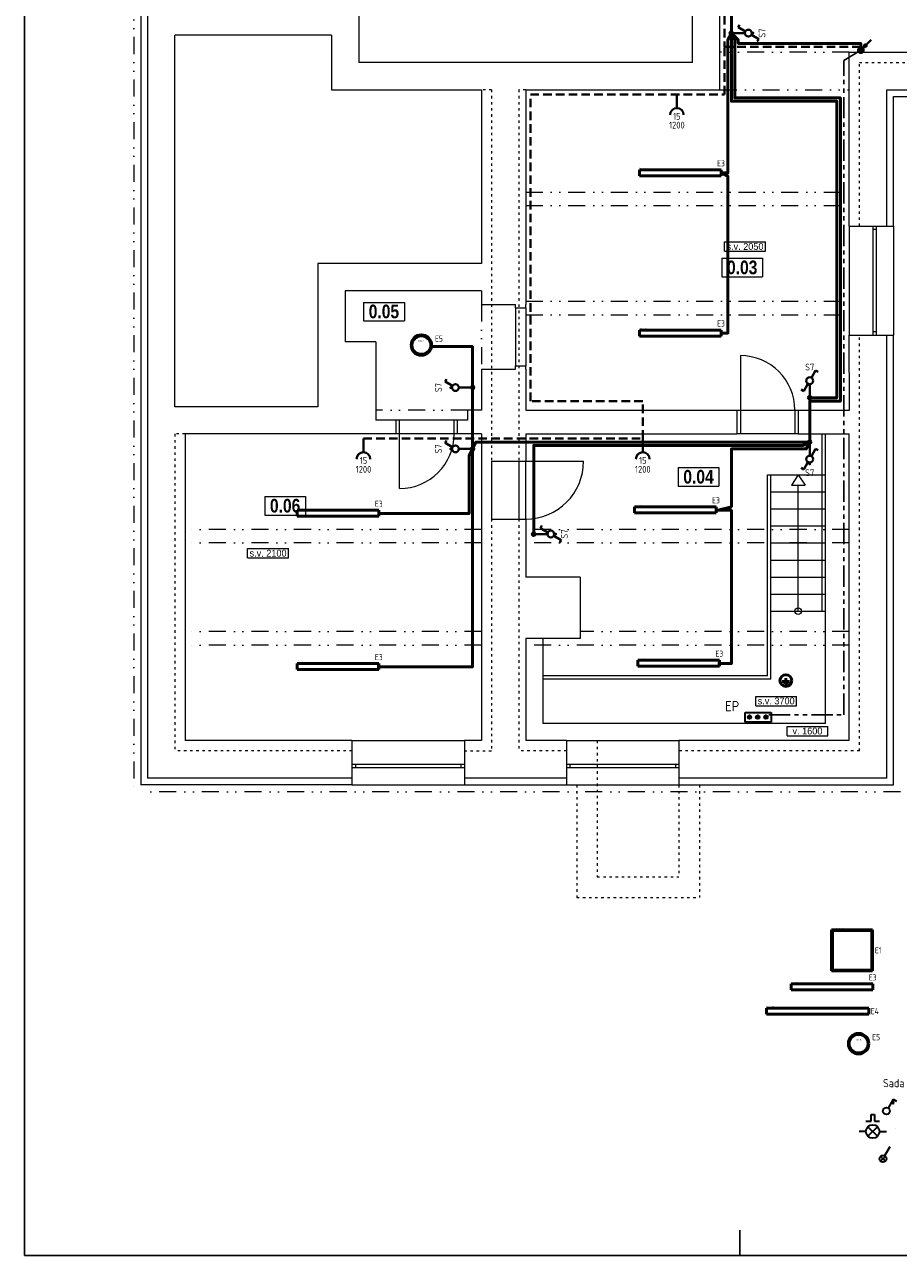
# Model space of a CAD drawing. Header units: millimetres. Extents: x 15895 to 58613, y -11754 to 79916.
# Tile 18 of 21: x 15926 to 28752, y 50216 to 68275. Entities that reach past the tile are written whole.
import ezdxf
from ezdxf.enums import TextEntityAlignment as Align

# ---------------------------------------------------------------- set-up
doc = ezdxf.new("R2010")
doc.units = ezdxf.units.MM
for name, pattern in [('ACAD_ISO03W100', [30, 12, -18]), ('DASHED2', [0.375, 0.25, -0.125]), ('DGN STYLE 4', [1.514702, 0.756878, -0.378439, 0.000946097, -0.378439]), ('DIVIDE', [1.25, 0.5, -0.25, 0, -0.25, 0, -0.25]), ('SDRUŽENÁ2', [1.25, 0.625, -0.125, 0.125, -0.125, 0.125, -0.125])]:
    doc.linetypes.add(name, pattern=pattern)
doc.layers.get('0').update_dxf_attribs({"linetype": 'CONTINUOUS'})
doc.layers.get('DEFPOINTS').update_dxf_attribs({"linetype": 'CONTINUOUS'})
for name, color, linetype, lineweight in [('1- UZEMNENIE', 3, 'CONTINUOUS', 35), ('1-BLESKOZVOD', 1, 'CONTINUOUS', 50), ('1-ENN-SVETLÁ', 4, 'CONTINUOUS', 40), ('1-ENN-ZÁSUVKY', 1, 'CONTINUOUS', 40), ('1-ENNsvietidlá', 7, 'CONTINUOUS', 50), ('2DE_OBJ', 7, 'CONTINUOUS', 35), ('2DE_OBL', 91, 'CONTINUOUS', 35), ('2DE_TXTMARK', 41, 'CONTINUOUS', 18), ('CP_DETAL', 33, 'CONTINUOUS', 18), ('EL1', 7, 'CONTINUOUS', 30), ('EL2', 7, 'CONTINUOUS', 40), ('EL_POPIS', 7, 'CONTINUOUS', 25), ('ELEKTRO NN', 1, 'CONTINUOUS', 40), ('HLAVNÉ POSPÁJANIE - TRASY', 30, 'DGN STYLE 4', 30), ('tenka', 7, 'CONTINUOUS', 0), ('ZÁSUVKY', 4, 'CONTINUOUS', 35)]:
    doc.layers.add(name, color=color, linetype=linetype, lineweight=lineweight)
doc.layers.add('2DE_TXTLUM', color=7, linetype='CONTINUOUS')
doc.layers.add('PDF22_EL2', color=5, linetype='CONTINUOUS')
doc.styles.add('1-50_ce_2mm_100', font='GOTHIC.TTF', dxfattribs={"height": 100})
doc.styles.add('CP_ATTR', font='isocp.shx')
doc.styles.add('CP_ISOTXT', font='cp_isocp.shx')
doc.styles.add('ISOCP', font='isocp.shx')
doc.styles.get("Standard").update_dxf_attribs({"font": 'isocp.shx'})

# ---------------------------------------------------------------- blocks, each defined once
blk = doc.blocks.new('*T446')
at = {"layer": 'DEFPOINTS', "color": 8, "lineweight": 0}
for p, q in [((0, 0), (0, 137)), ((0, 137), (600, 137)), ((0, 0), (600, 0)), ((600, 0), (600, 137))]:
    blk.add_line(p, q, dxfattribs=at)
at = {"layer": 'tenka', "color": 0, "insert": (300, 69), "char_height": 100, "width": 596, "attachment_point": 5, "style": '1-50_ce_2mm_100'}
blk.add_mtext('s.v. 2050', dxfattribs=at)
blk = doc.blocks.new('*T447')
at = {"layer": 'DEFPOINTS', "color": 8, "lineweight": 0}
for p, q in [((0, 0), (0, 137)), ((0, 137), (600, 137)), ((0, 0), (600, 0)), ((600, 0), (600, 137))]:
    blk.add_line(p, q, dxfattribs=at)
at = {"layer": 'tenka', "color": 0, "insert": (300, 69), "char_height": 100, "width": 596, "attachment_point": 5, "style": '1-50_ce_2mm_100'}
blk.add_mtext('s.v. 3700', dxfattribs=at)
blk = doc.blocks.new('*T448')
at = {"layer": 'DEFPOINTS', "color": 8, "lineweight": 0}
for p, q in [((0, 0), (0, 137)), ((0, 137), (600, 137)), ((0, 0), (600, 0)), ((600, 0), (600, 137))]:
    blk.add_line(p, q, dxfattribs=at)
at = {"layer": 'tenka', "color": 0, "insert": (300, 69), "char_height": 100, "width": 596, "attachment_point": 5, "style": '1-50_ce_2mm_100'}
blk.add_mtext('s.v. 2100', dxfattribs=at)
blk = doc.blocks.new('*T449')
at = {"layer": 'DEFPOINTS', "color": 8, "lineweight": 0}
for p, q in [((0, 0), (0, 137)), ((0, 137), (600, 137)), ((0, 0), (600, 0)), ((600, 0), (600, 137))]:
    blk.add_line(p, q, dxfattribs=at)
at = {"layer": 'tenka', "color": 0, "insert": (300, 69), "char_height": 100, "width": 596, "attachment_point": 5, "style": '1-50_ce_2mm_100'}
blk.add_mtext('v. 1600', dxfattribs=at)
blk = doc.blocks.new('*T452')
at = {"layer": 'DEFPOINTS', "color": 8, "lineweight": 0}
for p, q in [((0, 0), (600, 0)), ((0, 0), (0, -271)), ((600, 0), (600, -271)), ((0, -271), (600, -271))]:
    blk.add_line(p, q, dxfattribs=at)
at = {"layer": 'tenka', "color": 0, "insert": (300, -135), "char_height": 200, "width": 596, "attachment_point": 5, "style": '1-50_ce_2mm_100'}
blk.add_mtext('{\\fTechnicLite|b1|i0|c2|p2;\\C256;0.03}', dxfattribs=at)
blk = doc.blocks.new('*T453')
at = {"layer": 'DEFPOINTS', "color": 8, "lineweight": 0}
for p, q in [((0, 0), (600, 0)), ((0, 0), (0, -271)), ((600, 0), (600, -271)), ((0, -271), (600, -271))]:
    blk.add_line(p, q, dxfattribs=at)
at = {"layer": 'tenka', "color": 0, "insert": (300, -135), "char_height": 200, "width": 596, "attachment_point": 5, "style": '1-50_ce_2mm_100'}
blk.add_mtext('{\\fTechnicLite|b1|i0|c2|p2;\\C256;0.04}', dxfattribs=at)
blk = doc.blocks.new('*T454')
at = {"layer": 'DEFPOINTS', "color": 8, "lineweight": 0}
for p, q in [((0, 0), (600, 0)), ((0, 0), (0, -271)), ((600, 0), (600, -271)), ((0, -271), (600, -271))]:
    blk.add_line(p, q, dxfattribs=at)
at = {"layer": 'tenka', "color": 0, "insert": (300, -135), "char_height": 200, "width": 596, "attachment_point": 5, "style": '1-50_ce_2mm_100'}
blk.add_mtext('{\\fTechnicLite|b1|i0|c2|p2;\\C256;0.05}', dxfattribs=at)
blk = doc.blocks.new('*T455')
at = {"layer": 'DEFPOINTS', "color": 8, "lineweight": 0}
for p, q in [((0, 0), (600, 0)), ((0, 0), (0, -271)), ((600, 0), (600, -271)), ((0, -271), (600, -271))]:
    blk.add_line(p, q, dxfattribs=at)
at = {"layer": 'tenka', "color": 0, "insert": (300, -135), "char_height": 200, "width": 596, "attachment_point": 5, "style": '1-50_ce_2mm_100'}
blk.add_mtext('{\\fTechnicLite|b1|i0|c2|p2;\\C256;0.06}', dxfattribs=at)
blk = doc.blocks.new('spínač 1')
at = {"linetype": 'Continuous'}
blk.add_point((0, 2.4), dxfattribs=at)
at = {"layer": 'EL2', "linetype": 'Continuous'}
for p, q in [((0.5, 1.87), (1.75, 4.03)), ((1.75, 4.03), (2.47, 3.61))]:
    blk.add_line(p, q, dxfattribs=at)
blk.add_circle((0, 1), 1, dxfattribs=at)
at = {"layer": 'EL1', "linetype": 'Continuous', "flags": 8}
blk.add_attdef('POPIS', text='', height=2, dxfattribs=at).set_placement((0, 7), align=Align.MIDDLE)
at = {"layer": 'EL1', "linetype": 'Continuous', "flags": 1}
blk.add_attdef('ZARIZENI', (0, 1.2), '', height=2, dxfattribs=at)
at = {"layer": 'EL1', "flags": 8}
blk.add_attdef('DRUH', (2, 0.5), '', height=1.7, dxfattribs=at)
blk = doc.blocks.new('ELJV8')
at = {"layer": 'EL2'}
for p, q in [((-1, 0), (1, 0)), ((-0.912758, 0.4085), (0.912758, 0.4085)), ((-0.588496, 0.8085), (0.588496, 0.8085)), ((-0.920178, -0.3915), (0.920178, -0.3915)), ((-0.613458, -0.7915), (0.611169, -0.7915))]:
    blk.add_line(p, q, dxfattribs=at)
at = {"layer": 'EL2', "linetype": 'Continuous'}
blk.add_circle((0, 0), 1, dxfattribs=at)
at = {"layer": 'EL1', "linetype": 'Continuous', "flags": 1}
blk.add_attdef('KRABICE', (-0.013458, 0.0085), '', height=2, dxfattribs=at)
at = {"layer": 'EL1', "flags": 8}
blk.add_attdef('DRUH', (1.686542, -0.7915), '', height=1.7, dxfattribs=at)
blk = doc.blocks.new('spínač 6')
at = {"linetype": 'Continuous'}
blk.add_point((0, 2.4), dxfattribs=at)
blk.add_point((0, 2.4), dxfattribs=at)
blk.add_point((0, 2.4), dxfattribs=at)
at = {"layer": 'EL2', "linetype": 'Continuous'}
for p, q in [((0.5, 1.87), (1.75, 4.03)), ((1.75, 4.03), (2.47, 3.61)), ((-0.5, 0.13), (-1.75, -2.03)), ((-1.75, -2.03), (-2.47, -1.61))]:
    blk.add_line(p, q, dxfattribs=at)
blk.add_circle((0, 1), 1, dxfattribs=at)
at = {"layer": 'EL1', "linetype": 'Continuous', "flags": 8}
blk.add_attdef('POPIS', text='', height=2, dxfattribs=at).set_placement((0, 7), align=Align.MIDDLE)
at = {"layer": 'EL1', "linetype": 'Continuous', "flags": 1}
blk.add_attdef('ZARIZENI', (0, 1.2), '', height=2, dxfattribs=at)
at = {"layer": 'EL1', "flags": 8}
blk.add_attdef('DRUH', (2, 0.5), '', height=1.7, dxfattribs=at)
blk = doc.blocks.new('Venus40')
for p, q in [((-600, 44), (-600, -44)), ((-600, 44), (600, 44)), ((600, 44), (600, -44)), ((-600, -44), (600, -44))]:
    blk.add_line(p, q)
at = {"layer": 'CP_DETAL'}
for p, q in [((-590, 34), (590, 34)), ((-590, 34), (-590, -34)), ((590, 34), (590, -34)), ((-590, -34), (590, -34))]:
    blk.add_line(p, q, dxfattribs=at)
at = {"linetype": 'ByBlock', "style": 'CP_ATTR', "flags": 9}
for tag in ['TEXT_10', 'TEXT_09', 'TEXT_08', 'TEXT_07', 'TEXT_06', 'TEXT_05', 'TEXT_04', 'TEXT_03', 'TEXT_02', 'TEXT_01', 'SHAPE', 'LAMPTYPE', 'COLOR_LIGHT', 'IP', 'COLOR_TEMP', 'LIGHT_EFFICACY', 'FLUX', 'OTHER', 'WEIGHT', 'VOLTAGE', 'POWER', 'CHARACTER', 'ORDER-NO', 'PRODUCT-TYPE', 'ARTICLE', 'PRODUCER', 'NRLAMPS', 'GROUP', 'NAME']:
    blk.add_attdef(tag, text='', height=0.000000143, dxfattribs=at).set_placement((0, 0), align=Align.MIDDLE_LEFT)
at = {"layer": '2DE_TXTLUM', "style": 'CP_ATTR', "width": 0.8, "flags": 8}
blk.add_attdef('NUMBER', text='', height=90, dxfattribs=at).set_placement((636, 0), align=Align.MIDDLE_LEFT)
at = {"layer": '2DE_TXTMARK', "linetype": 'ByBlock', "style": 'CP_ATTR', "width": 0.8, "flags": 8}
blk.add_attdef('MARK1', text='', height=20, dxfattribs=at).set_placement((-600, 64), align=Align.MIDDLE_LEFT)
blk = doc.blocks.new('Pluto 20')
blk.add_circle((0, 0), 150)
at = {"layer": 'CP_DETAL'}
blk.add_circle((0, 0), 125, dxfattribs=at)
at = {"linetype": 'ByBlock', "style": 'CP_ATTR', "flags": 9}
for tag in ['TEXT_10', 'TEXT_09', 'TEXT_08', 'TEXT_07', 'TEXT_06', 'TEXT_05', 'TEXT_04', 'TEXT_03', 'TEXT_02', 'TEXT_01', 'SHAPE', 'LAMPTYPE', 'COLOR_LIGHT', 'IP', 'COLOR_TEMP', 'LIGHT_EFFICACY', 'FLUX', 'OTHER', 'WEIGHT', 'VOLTAGE', 'POWER', 'CHARACTER', 'ORDER-NO', 'PRODUCT-TYPE', 'ARTICLE', 'PRODUCER', 'NRLAMPS', 'GROUP', 'NAME']:
    blk.add_attdef(tag, text='', height=0.000000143, dxfattribs=at).set_placement((-4, -4), align=Align.MIDDLE_LEFT)
at = {"layer": '2DE_TXTLUM', "style": 'CP_ATTR', "width": 0.8, "flags": 8}
blk.add_attdef('NUMBER', text='', height=90, dxfattribs=at).set_placement((200, 95), align=Align.MIDDLE_LEFT)
at = {"layer": '2DE_TXTMARK', "linetype": 'ByBlock', "style": 'CP_ATTR', "width": 0.8, "flags": 8}
blk.add_attdef('MARK1', text='', height=20, dxfattribs=at).set_placement((-50, 60), align=Align.MIDDLE_LEFT)
blk = doc.blocks.new('cpel_2590b_fhmd44h')
blk.add_arc((0, -2.5), 2.5, 0, 180)
at = {"linetype": 'ByBlock', "style": 'CP_ATTR', "flags": 9}
for tag in ['NAME', 'GROUP', 'NUMBER', 'PRODUCER', 'ARTICLE', 'PRODUCT-TYPE', 'ORDER-NO', 'CHARACTER', 'POWER', 'VOLTAGE', 'WEIGHT', 'OTHER']:
    blk.add_attdef(tag, text='', height=0.000625, dxfattribs=at).set_placement((-2.5, -2.5), align=Align.MIDDLE_LEFT)
blk = doc.blocks.new('CPEL_socket_02x_fhmd44h')
blk.add_line((0, 0), (0, -0.4))
at = {"xscale": 0.08, "yscale": 0.08, "zscale": 0.08}
blk.add_blockref('cpel_2590b_fhmd44h', (0, -0.4), dxfattribs=at)
at = {"linetype": 'ByBlock', "style": 'CP_ATTR', "flags": 9}
for tag, p in [('ORDER-NO', (-0.176, -0.301)), ('CHARACTER', (-0.176, -0.3)), ('NAME', (-0.176, -0.3)), ('GROUP', (-0.175, -0.301)), ('NUMBER', (-0.176, -0.301)), ('PRODUCER', (-0.175, -0.3)), ('ARTICLE', (-0.175, -0.3)), ('PRODUCT-TYPE', (-0.176, -0.301)), ('POWER', (-0.175, -0.301)), ('VOLTAGE', (-0.175, -0.301)), ('WEIGHT', (-0.175, -0.3)), ('OTHER', (-0.175, -0.3)), ('FUNCTION', (-0.175, -0.301)), ('LINK', (-0.176, -0.301))]:
    blk.add_attdef(tag, text='', height=0.000625, dxfattribs=at).set_placement(p, align=Align.MIDDLE_LEFT)
at = {"style": 'CP_ATTR', "flags": 12}
for tag, p in [('m', (0.34, -0.3)), ('n', (0, -0.64))]:
    blk.add_attdef(tag, text='', height=0.2, dxfattribs=at).set_placement(p, align=Align.MIDDLE_CENTER)
blk = doc.blocks.new('CPHS_B923')
blk.add_hatch(color=256).paths.add_polyline_path([(-7.2, 3.6), (-7.9, 1.6), (-8, -0.5), (-7.6, -2.5), (-6.7, -4.4), (-5.3, -6), (-3.6, -7.2), (-1.6, -7.9), (0.5, -8), (2.5, -7.6), (4.4, -6.7), (6, -5.3), (7.2, -3.6), (7.9, -1.6), (8, 0.5), (7.6, 2.5), (6.7, 4.4), (5.3, 6), (3.6, 7.2), (1.6, 7.9), (-0.5, 8), (-2.5, 7.6), (-4.4, 6.7), (-6, 5.3)])
h = blk.add_hatch(color=256)
h.paths.add_polyline_path([(5.6, 5.7), (18.3, 12.8), (15.5, 15.6)])
h.paths.add_polyline_path([(15.5, 15.6), (12.7, 18.4), (5.6, 5.7)])
for p, q in [((-7.9, 1.6), (-8, -0.5)), ((-7.2, 3.6), (-7.9, 1.6)), ((-6, 5.3), (-7.2, 3.6)), ((-4.4, 6.7), (-6, 5.3)), ((-2.5, 7.6), (-4.4, 6.7)), ((-0.5, 8), (-2.5, 7.6)), ((1.6, 7.9), (-0.5, 8)), ((3.6, 7.2), (1.6, 7.9)), ((5.3, 6), (3.6, 7.2)), ((6.7, 4.4), (5.3, 6)), ((30.3, 30.3), (5.6, 5.7)), ((5.6, 5.7), (12.7, 18.4)), ((18.3, 12.8), (5.6, 5.7)), ((7.6, 2.5), (6.7, 4.4)), ((8, 0.5), (7.6, 2.5)), ((7.9, -1.6), (8, 0.5)), ((12.7, 18.4), (18.3, 12.8)), ((-8, -0.5), (-7.6, -2.5)), ((-7.6, -2.5), (-6.7, -4.4)), ((-6.7, -4.4), (-5.3, -6)), ((-5.3, -6), (-3.6, -7.2)), ((-3.6, -7.2), (-1.6, -7.9)), ((-1.6, -7.9), (0.5, -8)), ((0.5, -8), (2.5, -7.6)), ((2.5, -7.6), (4.4, -6.7)), ((4.4, -6.7), (6, -5.3)), ((6, -5.3), (7.2, -3.6)), ((7.2, -3.6), (7.9, -1.6))]:
    blk.add_line(p, q)
blk = doc.blocks.new('CPEL_923_endsym_fy20jcg')
at = {"linetype": 'Continuous', "xscale": 5, "yscale": 5}
blk.add_blockref('CPHS_B923', (0, 0), dxfattribs=at)
at = {"linetype": 'ByBlock', "style": 'CP_ISOTXT', "flags": 8}
blk.add_attdef('LABEL', text='', height=70, dxfattribs=at).set_placement((-20, 40), align=Align.RIGHT)
at = {"linetype": 'ByBlock', "style": 'CP_ATTR', "flags": 1}
for tag in ['GROUP', 'NUMBER', 'PRODUCER', 'ARTICLE', 'PRODUCT-TYPE', 'ORDER-NO', 'CHARACTER', 'DN', 'NAME', 'TEMPERATURE', 'FLOW', 'POWER', 'VOLTAGE', 'WEIGHT', 'PN', 'H', 'VAL']:
    blk.add_attdef(tag, (0, 0), '', height=0.00005, dxfattribs=at)
blk = doc.blocks.new('LED panel 600x600')
for p, q in [((0, 600), (0, 0)), ((600, 600), (0, 600)), ((600, 0), (600, 600)), ((0, 0), (600, 0))]:
    blk.add_line(p, q)
at = {"layer": 'CP_DETAL'}
for p, q in [((25, 575), (0, 600)), ((25, 575), (25, 25)), ((575, 575), (25, 575)), ((575, 575), (600, 600)), ((575, 575), (575, 25)), ((25, 25), (0, 0)), ((25, 25), (575, 25)), ((575, 25), (600, 0))]:
    blk.add_line(p, q, dxfattribs=at)
at = {"linetype": 'ByBlock', "style": 'CP_ATTR', "flags": 9}
for tag in ['TEXT_10', 'TEXT_09', 'TEXT_08', 'TEXT_07', 'TEXT_06', 'TEXT_05', 'TEXT_04', 'TEXT_03', 'TEXT_02', 'TEXT_01', 'SHAPE', 'LAMPTYPE', 'COLOR_LIGHT', 'IP', 'COLOR_TEMP', 'LIGHT_EFFICACY', 'FLUX', 'OTHER', 'WEIGHT', 'VOLTAGE', 'POWER', 'CHARACTER', 'ORDER-NO', 'PRODUCT-TYPE', 'ARTICLE', 'PRODUCER', 'NRLAMPS', 'GROUP', 'NAME']:
    blk.add_attdef(tag, text='', height=0.000000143, dxfattribs=at).set_placement((300, 300), align=Align.MIDDLE_LEFT)
at = {"layer": '2DE_TXTLUM', "style": 'CP_ATTR', "width": 0.8, "flags": 8}
blk.add_attdef('NUMBER', text='', height=90, dxfattribs=at).set_placement((636, 300), align=Align.MIDDLE_LEFT)
at = {"layer": '2DE_TXTMARK', "linetype": 'ByBlock', "style": 'CP_ATTR', "width": 0.8, "flags": 8}
blk.add_attdef('MARK1', text='', height=20, dxfattribs=at).set_placement((0, 620), align=Align.MIDDLE_LEFT)
blk = doc.blocks.new('Venus 60')
for p, q in [((0, 44), (0, -44)), ((0, 44), (1500, 44)), ((1500, 44), (1500, -44)), ((0, -44), (1500, -44))]:
    blk.add_line(p, q)
at = {"layer": 'CP_DETAL'}
for p, q in [((10, 34), (1490, 34)), ((10, 34), (10, -34)), ((1490, 34), (1490, -34)), ((10, -34), (1490, -34))]:
    blk.add_line(p, q, dxfattribs=at)
at = {"linetype": 'ByBlock', "style": 'CP_ATTR', "flags": 9}
for tag in ['TEXT_10', 'TEXT_09', 'TEXT_08', 'TEXT_07', 'TEXT_06', 'TEXT_05', 'TEXT_04', 'TEXT_03', 'TEXT_02', 'TEXT_01', 'SHAPE', 'LAMPTYPE', 'COLOR_LIGHT', 'IP', 'COLOR_TEMP', 'LIGHT_EFFICACY', 'FLUX', 'OTHER', 'WEIGHT', 'VOLTAGE', 'POWER', 'CHARACTER', 'ORDER-NO', 'PRODUCT-TYPE', 'ARTICLE', 'PRODUCER', 'NRLAMPS', 'GROUP', 'NAME']:
    blk.add_attdef(tag, text='', height=0.000000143, dxfattribs=at).set_placement((600, 0), align=Align.MIDDLE_LEFT)
at = {"layer": '2DE_TXTLUM', "style": 'CP_ATTR', "width": 0.8, "flags": 8}
blk.add_attdef('NUMBER', text='', height=90, dxfattribs=at).set_placement((1528, 0), align=Align.MIDDLE_LEFT)
at = {"layer": '2DE_TXTMARK', "linetype": 'ByBlock', "style": 'CP_ATTR', "width": 0.8, "flags": 8}
blk.add_attdef('MARK1', text='', height=20, dxfattribs=at).set_placement((0, 64), align=Align.MIDDLE_LEFT)
blk = doc.blocks.new('cpel_2594a_f2xuy2c')
blk.add_circle((0, 0), 2.5)
at = {"linetype": 'ByBlock', "style": 'CP_ATTR', "flags": 9}
for tag, p in [('NAME', (-1.15, -0.23)), ('NUMBER', (-1.15, -0.23)), ('PRODUCER', (-1.15, -0.23)), ('PRODUCT-TYPE', (-1.15, -0.23)), ('ORDER-NO', (-1.15, -0.23)), ('CHARACTER', (-1.15, -0.23)), ('OTHER', (-1.15, -0.23)), ('GROUP', (-1.14, -0.23)), ('ARTICLE', (-1.14, -0.23)), ('POWER', (-1.14, -0.23)), ('VOLTAGE', (-1.14, -0.23)), ('WEIGHT', (-1.14, -0.23))]:
    blk.add_attdef(tag, text='', height=0.000625, dxfattribs=at).set_placement(p, align=Align.MIDDLE_LEFT)
blk = doc.blocks.new('cpel_2602a_tyyc38')
h = blk.add_hatch(color=256)
h.paths.add_polyline_path([(3.76, 4.3), (3.3, 4.3), (3.76, 2.83)])
h.paths.add_polyline_path([(4.22, 4.3), (3.76, 4.3), (3.76, 2.83)])
for p, q in [((3.76, 6.58), (0, 0)), ((3.76, 2.83), (3.3, 4.3)), ((3.3, 4.3), (4.22, 4.3)), ((3.76, 6.58), (6.18, 5.19)), ((3.76, 6.58), (3.76, 2.83)), ((3.76, 2.83), (4.22, 4.3))]:
    blk.add_line(p, q)
at = {"linetype": 'ByBlock', "style": 'CP_ATTR', "flags": 9}
for tag, p in [('NAME', (0.32, 1.48)), ('ARTICLE', (0.32, 1.48)), ('OTHER', (0.32, 1.48)), ('GROUP', (0.32, 1.47)), ('NUMBER', (0.32, 1.47)), ('PRODUCER', (0.32, 1.47)), ('PRODUCT-TYPE', (0.32, 1.47)), ('ORDER-NO', (0.32, 1.47)), ('CHARACTER', (0.32, 1.47)), ('POWER', (0.32, 1.47)), ('VOLTAGE', (0.32, 1.47)), ('WEIGHT', (0.32, 1.47))]:
    blk.add_attdef(tag, text='', height=0.000625, dxfattribs=at).set_placement(p, align=Align.MIDDLE_LEFT)
blk = doc.blocks.new('cpel_type_03B')
at = {"layer": 'DEFPOINTS'}
blk.add_line((0, 0), (0, 0), dxfattribs=at)
blk = doc.blocks.new('cpel_bswitch_02B')
at = {"layer": 'DEFPOINTS'}
blk.add_line((0, 0), (0, 0), dxfattribs=at)
blk = doc.blocks.new('cpel_bswitch_02C')
blk.add_line((0, 0), (0, 0))
blk = doc.blocks.new('cpel_switch_02_fx71mt0')
at = {"xscale": 0.08, "yscale": 0.08, "zscale": 0.08}
for name, p in [('cpel_2594a_f2xuy2c', (0, 0)), ('cpel_type_03B', (0, 0.2)), ('cpel_2602a_tyyc38', (0.099, 0.174)), ('cpel_bswitch_02B', (0.099, 0.174)), ('cpel_bswitch_02C', (0.099, 0.174))]:
    blk.add_blockref(name, p, dxfattribs=at)
at = {"linetype": 'ByBlock', "style": 'CP_ATTR', "flags": 9}
for tag, p in [('NAME', (-1.148, -0.224)), ('CHARACTER', (-1.148, -0.226)), ('NUMBER', (-1.147, -0.227)), ('PRODUCT-TYPE', (-1.148, -0.228)), ('ORDER-NO', (-1.148, -0.229)), ('LINK', (-1.147, -0.23)), ('OTHER', (-1.145, -0.224)), ('PRODUCER', (-1.144, -0.225)), ('ARTICLE', (-1.143, -0.224)), ('VOLTAGE', (-1.143, -0.228)), ('WEIGHT', (-1.142, -0.226)), ('GROUP', (-1.142, -0.227)), ('POWER', (-1.142, -0.229)), ('FUNCTION', (-1.142, -0.23))]:
    blk.add_attdef(tag, text='', height=0.000625, dxfattribs=at).set_placement(p, align=Align.MIDDLE_LEFT)
blk = doc.blocks.new('cpel_3374a_z2uv73w')
for p, q in [((-1.77, 1.77), (1.77, -1.77)), ((-1.77, -1.77), (1.77, 1.77))]:
    blk.add_line(p, q)
blk.add_circle((0, 0), 2.5)
at = {"linetype": 'ByBlock', "style": 'CP_ATTR', "flags": 9}
for tag, p in [('NAME', (-1.15, -0.23)), ('NUMBER', (-1.15, -0.23)), ('PRODUCER', (-1.15, -0.23)), ('PRODUCT-TYPE', (-1.15, -0.23)), ('ORDER-NO', (-1.15, -0.23)), ('CHARACTER', (-1.15, -0.23)), ('OTHER', (-1.15, -0.23)), ('GROUP', (-1.14, -0.23)), ('ARTICLE', (-1.14, -0.23)), ('POWER', (-1.14, -0.23)), ('VOLTAGE', (-1.14, -0.23)), ('WEIGHT', (-1.14, -0.23))]:
    blk.add_attdef(tag, text='', height=0.000625, dxfattribs=at).set_placement(p, align=Align.MIDDLE_LEFT)
blk = doc.blocks.new('cpel_2594a1_zpf7uh0')
blk.add_line((3.76, 6.58), (0, 0))
at = {"linetype": 'ByBlock', "style": 'CP_ATTR', "flags": 9}
for tag, p in [('NAME', (0.45, 1.45)), ('ARTICLE', (0.45, 1.45)), ('OTHER', (0.45, 1.45)), ('GROUP', (0.45, 1.44)), ('NUMBER', (0.45, 1.44)), ('PRODUCER', (0.45, 1.44)), ('PRODUCT-TYPE', (0.45, 1.44)), ('ORDER-NO', (0.45, 1.44)), ('CHARACTER', (0.45, 1.44)), ('POWER', (0.45, 1.44)), ('VOLTAGE', (0.45, 1.44)), ('WEIGHT', (0.45, 1.44))]:
    blk.add_attdef(tag, text='', height=0.000625, dxfattribs=at).set_placement(p, align=Align.MIDDLE_LEFT)
blk = doc.blocks.new('cpel_switch_02_zg4mfvj')
at = {"xscale": 0.08, "yscale": 0.08, "zscale": 0.08}
for name, p in [('cpel_3374a_z2uv73w', (0, 0)), ('cpel_type_03B', (0, 0.2)), ('cpel_2594a1_zpf7uh0', (0.099, 0.174)), ('cpel_bswitch_02B', (0.099, 0.174)), ('cpel_bswitch_02C', (0.099, 0.174))]:
    blk.add_blockref(name, p, dxfattribs=at)
at = {"linetype": 'ByBlock', "style": 'CP_ATTR', "flags": 9}
for tag, p in [('NAME', (-1.148, -0.224)), ('CHARACTER', (-1.148, -0.226)), ('NUMBER', (-1.147, -0.227)), ('PRODUCT-TYPE', (-1.148, -0.228)), ('ORDER-NO', (-1.148, -0.229)), ('LINK', (-1.147, -0.23)), ('OTHER', (-1.145, -0.224)), ('PRODUCER', (-1.144, -0.225)), ('ARTICLE', (-1.143, -0.224)), ('VOLTAGE', (-1.143, -0.228)), ('WEIGHT', (-1.142, -0.226)), ('GROUP', (-1.142, -0.227)), ('POWER', (-1.142, -0.229)), ('FUNCTION', (-1.142, -0.23))]:
    blk.add_attdef(tag, text='', height=0.000625, dxfattribs=at).set_placement(p, align=Align.MIDDLE_LEFT)
blk = doc.blocks.new('CPEL_2169')
for p, q in [((-0.05, 0.3), (-0.05, 0.5)), ((-0.05, 0.5), (0.05, 0.5)), ((0.05, 0.5), (0.05, 0.3)), ((-0.2, 0), (-0.4, 0)), ((-0.2, 0.3), (-0.05, 0.3)), ((-0.141, 0.141), (0.141, -0.141)), ((0.141, 0.141), (-0.141, -0.141)), ((0.05, 0.3), (0.2, 0.3)), ((0.2, 0), (0.4, 0))]:
    blk.add_line(p, q)
blk.add_circle((0, 0), 0.2)
at = {"linetype": 'ByBlock', "style": 'CP_ATTR', "flags": 9}
for tag, p in [('NAME', (-0.092, -0.018)), ('GROUP', (-0.092, -0.018)), ('NUMBER', (-0.092, -0.018)), ('PRODUCER', (-0.092, -0.018)), ('ARTICLE', (-0.092, -0.018)), ('CHARACTER', (-0.092, -0.018)), ('VOLTAGE', (-0.092, -0.019)), ('WEIGHT', (-0.092, -0.018)), ('OTHER', (-0.092, -0.018)), ('PRODUCT-TYPE', (-0.092, -0.019)), ('ORDER-NO', (-0.092, -0.019)), ('POWER', (-0.092, -0.019))]:
    blk.add_attdef(tag, text='', height=0.00005, dxfattribs=at).set_placement(p, align=Align.MIDDLE_LEFT)
blk = doc.blocks.new('ekvipotencial')
for p, q in [((2, -26), (2, 74)), ((-105, -26), (109, -26)), ((-71, -64), (79, -64)), ((-22, -102), (29, -102))]:
    blk.add_line(p, q)
blk.add_circle((0, 0), 172)
blk = doc.blocks.new('EP')
at = {"linetype": 'Continuous'}
for points in [[(-169, -128, -1), (-169, -57, -1)], [(-8, -128, -1), (-8, -57, -1)], [(154, -128, -1), (154, -57, -1)]]:
    blk.add_hatch(color=256, dxfattribs=at).paths.add_polyline_path(points)
for p, q in [((-255, 0), (255, 0)), ((-255, -192), (-255, 0)), ((255, 0), (255, -192)), ((255, -192), (-255, -192))]:
    blk.add_line(p, q, dxfattribs=at)
for centre in [(-169, -92), (-8, -92), (154, -92)]:
    blk.add_circle(centre, 35.6, dxfattribs=at)
at = {"layer": '1-ENN-ZÁSUVKY'}
blk.add_attdef('NAZOV', text='', height=150, dxfattribs=at).set_placement((0, -500), align=Align.CENTER)

msp = doc.modelspace()

# ---------------------------------------------------------------- linework, layer by layer
msp.add_line((26426, 50587), (26426, 50216))
msp.add_lwpolyline([(47426, 79916), (15926, 79916), (15926, 50216), (47426, 50216)], close=True)
at = {"layer": '1-ENN-SVETLÁ'}
for p, q in [((26300, 68150), (26500, 68150)), ((22500, 62950), (22300, 62950)), ((27450, 62800), (27450, 63000)), ((27450, 62150), (27450, 61950)), ((22500, 62050), (22300, 62050)), ((23400, 60800), (23600, 60800))]:
    msp.add_line(p, q, dxfattribs=at)
at = {"layer": '1-ENN-SVETLÁ', "linetype": 'Continuous', "lineweight": 50}
for points in [[(26350, 68050), (26300, 68150), (26300, 70600), (33350, 70600), (33350, 75050)], [(26300, 68150), (26250, 68050), (26250, 66100), (26150, 66100), (26250, 66050), (26250, 63750), (26150, 63750)], [(27450, 62800), (27850, 62800), (27850, 67150), (26300, 67150), (26300, 68150)], [(26300, 68150), (26400, 68050), (26400, 68000), (28200, 68000), (28200, 67900)], [(26350, 68050), (26350, 67200), (27900, 67200), (27900, 62750), (27450, 62750), (27450, 62150), (22550, 62150), (22500, 62050)], [(22500, 62050), (22500, 63550), (21900, 63550)], [(23400, 60800), (23400, 62100), (27350, 62100), (27450, 62150)], [(26100, 58900), (26300, 58900), (26300, 61150), (26100, 61150), (26300, 61200), (26300, 62050), (27400, 62050), (27450, 62150)], [(21100, 58850), (22500, 58850), (22500, 62050), (22450, 61950), (22450, 61100), (21150, 61100)]]:
    msp.add_lwpolyline(points, dxfattribs=at)
at = {"layer": '1-ENN-ZÁSUVKY', "linetype": 'DASHED2', "ltscale": 500}
for points in [[(27300, 70650), (26200, 70650), (26200, 67950)], [(20900, 62200), (25000, 62200), (25000, 62750), (23350, 62750), (23350, 67250), (26200, 67250), (26200, 67950), (28200, 67950)]]:
    msp.add_lwpolyline(points, dxfattribs=at)
at = {"layer": 'HLAVNÉ POSPÁJANIE - TRASY', "linetype": 'SDRUŽENÁ2', "ltscale": 500}
msp.add_lwpolyline([(26850, 58150), (27950, 58150), (27950, 67750), (28200, 67900)], dxfattribs=at)
at = {"layer": 'PDF22_EL2', "lineweight": 30}
for points in [[(28345, 52075), (28345, 52075)], [(28704, 52075), (28704, 52075)]]:
    msp.add_lwpolyline(points, dxfattribs=at)
at = {"layer": 'tenka'}
for p, q in [((20831, 70719), (20831, 67719)), ((25731, 67719), (25731, 70719)), ((26131, 67319), (26131, 70719)), ((17631, 68619), (17631, 62669)), ((20431, 68119), (18131, 68119)), ((18131, 62669), (18131, 68119)), ((20431, 68119), (20431, 67319)), ((28031, 67869), (29581, 67869)), ((28031, 65319), (28031, 67869)), ((25731, 67719), (20831, 67719)), ((20431, 67319), (22631, 67319)), ((22631, 67319), (22631, 64769)), ((23281, 67319), (26131, 67319)), ((23281, 67319), (23281, 64169)), ((28681, 67219), (29581, 67219)), ((28681, 65319), (28681, 67219)), ((28031, 65319), (28681, 65319)), ((28031, 65319), (28031, 63719)), ((28381, 63719), (28381, 65319)), ((28431, 65269), (28381, 65269)), ((28431, 63719), (28431, 65319)), ((28681, 65319), (28681, 63719)), ((22631, 64769), (20231, 64769)), ((20231, 64769), (20231, 62669)), ((22631, 64369), (20631, 64369)), ((20631, 64369), (20631, 63619)), ((22631, 64369), (22631, 64169)), ((22631, 64169), (23131, 64169)), ((23131, 64119), (23131, 64169)), ((23131, 64119), (23281, 64119)), ((23281, 64119), (23281, 64169)), ((28431, 63769), (28381, 63769)), ((21081, 63619), (20631, 63619)), ((21081, 63619), (21081, 62469)), ((28031, 63719), (28681, 63719)), ((28032, 62619), (28031, 63719)), ((28681, 57119), (28681, 63719)), ((26432, 63419), (26432, 62269)), ((22631, 63219), (23131, 63219)), ((22631, 63219), (22631, 62619)), ((23131, 63269), (23281, 63269)), ((23131, 63219), (23131, 63269)), ((23281, 63219), (23281, 63269)), ((23281, 63219), (23282, 62619)), ((17631, 62669), (17631, 57119)), ((20231, 62669), (18131, 62669)), ((22631, 62619), (22431, 62619)), ((22431, 62469), (22431, 62619)), ((23282, 62619), (26382, 62619)), ((26382, 62619), (27282, 62620)), ((26382, 62619), (26382, 62269)), ((27232, 62619), (27232, 62269)), ((27282, 62619), (28032, 62619)), ((27282, 62619), (27282, 62269)), ((21381, 62469), (21081, 62469)), ((22281, 62469), (21381, 62469)), ((21381, 62269), (21381, 62469)), ((21431, 61469), (21431, 62469)), ((22231, 62269), (22231, 62469)), ((22431, 62469), (22281, 62469)), ((22281, 62269), (22281, 62469)), ((21381, 62269), (18281, 62269)), ((18281, 62269), (18281, 57769)), ((22281, 62269), (21381, 62269)), ((22631, 62269), (22281, 62269)), ((22631, 62269), (22631, 57769)), ((23281, 62269), (26382, 62269)), ((23281, 62269), (23281, 61869)), ((27282, 62269), (26382, 62269)), ((27282, 62269), (28031, 62269)), ((27631, 59669), (27631, 62269)), ((27681, 58019), (27681, 62269)), ((28031, 57769), (28031, 62269)), ((22781, 61869), (23281, 61869)), ((22781, 61869), (22781, 61019)), ((23181, 61869), (23181, 61019)), ((23281, 61019), (23281, 61869)), ((23281, 61869), (24131, 61869)), ((26831, 61669), (27681, 61669)), ((26831, 58719), (26831, 61669)), ((26881, 58669), (26881, 61669)), ((27281, 61669), (27181, 61519)), ((27281, 61669), (27381, 61519)), ((26881, 61419), (27681, 61419)), ((26881, 61419), (27681, 61419)), ((27181, 61519), (27381, 61519)), ((27281, 59669), (27281, 61519)), ((26881, 61169), (27681, 61169)), ((22781, 61019), (23281, 61019)), ((23281, 61019), (23281, 60169)), ((26881, 60919), (27681, 60919)), ((26881, 60669), (27681, 60669)), ((26881, 60419), (27681, 60419)), ((24081, 60169), (23281, 60169)), ((24081, 60169), (24081, 59269)), ((26881, 60169), (27681, 60169)), ((26881, 59919), (27681, 59919)), ((26881, 59919), (27681, 59919)), ((26881, 59669), (27681, 59669)), ((24081, 59269), (23281, 59269)), ((23281, 59269), (23281, 57769)), ((23531, 59269), (23531, 58019)), ((26831, 58719), (23531, 58719)), ((26881, 58669), (23531, 58669)), ((27681, 58019), (23531, 58019)), ((20731, 57769), (18281, 57769)), ((20731, 57769), (20731, 57119)), ((20731, 57769), (22381, 57769)), ((22381, 57769), (22381, 57119)), ((22631, 57769), (22381, 57769)), ((23881, 57769), (23281, 57769)), ((23881, 57769), (23881, 57119)), ((23881, 57769), (25531, 57769)), ((28031, 57769), (25531, 57769)), ((25531, 57769), (25531, 57119)), ((22381, 57419), (20731, 57419)), ((22381, 57369), (20731, 57369)), ((20781, 57419), (20781, 57369)), ((22331, 57419), (22331, 57369)), ((25531, 57419), (23881, 57419)), ((25531, 57369), (23881, 57369)), ((23931, 57419), (23931, 57369)), ((25481, 57419), (25481, 57369)), ((20731, 57119), (17631, 57119)), ((20731, 57119), (22381, 57119)), ((22381, 57119), (23881, 57119)), ((23881, 57119), (25531, 57119)), ((25531, 57119), (28681, 57119))]:
    msp.add_line(p, q, dxfattribs=at)
at = {"layer": 'tenka', "linetype": 'DIVIDE', "ltscale": 500}
for p, q in [((17531, 68719), (17531, 57019)), ((28031, 67869), (26131, 67869)), ((26131, 67319), (28031, 67319)), ((23281, 65819), (28031, 65819)), ((23281, 65619), (28031, 65619)), ((22631, 64169), (22631, 63219)), ((23281, 64219), (28031, 64219)), ((23281, 64019), (28031, 64019)), ((22431, 62619), (21081, 62619)), ((22631, 60869), (18281, 60869)), ((28031, 60869), (23281, 60869)), ((22631, 60669), (18281, 60669)), ((28031, 60669), (23281, 60669)), ((22631, 59369), (18281, 59369)), ((28031, 59369), (24081, 59369)), ((22631, 59169), (18281, 59169)), ((28031, 59169), (23281, 59169)), ((28781, 57019), (17531, 57019))]:
    msp.add_line(p, q, dxfattribs=at)
at = {"layer": 'tenka', "linetype": 'Continuous'}
for p, q in [((17731, 68519), (17731, 62669)), ((28581, 67319), (29581, 67319)), ((28581, 65319), (28581, 67319)), ((28581, 57219), (28581, 63719)), ((17731, 62669), (17731, 57219)), ((20731, 57219), (17731, 57219)), ((23881, 57219), (22381, 57219)), ((28581, 57219), (25531, 57219))]:
    msp.add_line(p, q, dxfattribs=at)
at = {"layer": 'tenka', "linetype": 'ACAD_ISO03W100', "ltscale": 3}
for p, q in [((28181, 67719), (29581, 67719)), ((28181, 65319), (28181, 67719)), ((22781, 67319), (22631, 67319)), ((22781, 67319), (22781, 57619)), ((23181, 67319), (23181, 57619)), ((23281, 67319), (23181, 67319)), ((28181, 57619), (28181, 63719)), ((18131, 62269), (18131, 57619)), ((18281, 62269), (18131, 62269)), ((20731, 57619), (18131, 57619)), ((22381, 57619), (22781, 57619)), ((23881, 57619), (23181, 57619)), ((24331, 57769), (24331, 55769)), ((28181, 57619), (25531, 57619)), ((24031, 57119), (24031, 55469)), ((25531, 57119), (25531, 55769)), ((25831, 57119), (25831, 55469)), ((24331, 55769), (25531, 55769)), ((24031, 55469), (25831, 55469))]:
    msp.add_line(p, q, dxfattribs=at)
at = {"layer": 'tenka', "ltscale": 300}
for p, q in [((23131, 64119), (23131, 63269)), ((23281, 64119), (23281, 63269))]:
    msp.add_line(p, q, dxfattribs=at)
at = {"layer": 'tenka'}
msp.add_circle((27281, 59669), 50, dxfattribs=at)
for centre, radius, start, end in [((26432, 62619), 800, 0.0118, 90.0111), ((21431, 62269), 800, 270, 0), ((23281, 61869), 850, 270, 0)]:
    msp.add_arc(centre, radius, start, end, dxfattribs=at)

# ---------------------------------------------------------------- block references
for name, p in [('*T446', (26200, 64950)), ('*T452', (26159, 64846)), ('*T454', (20900, 64200)), ('*T453', (25518, 61775)), ('*T455', (19450, 61350)), ('*T448', (19200, 60450)), ('*T447', (26658, 58282)), ('*T449', (27117, 57840))]:
    msp.add_blockref(name, p)
at = {"layer": '1- UZEMNENIE'}
ref = msp.add_blockref('EP', (26693, 58183, -4185), dxfattribs=dict(at, xscale=0.75, yscale=0.75, zscale=0.75))
ref.add_attrib('NAZOV', 'EP', dxfattribs={"layer": '1-ENN-ZÁSUVKY', "height": 150}).set_placement((26312, 58200, -4185), align=Align.CENTER)
at = {"layer": '1-BLESKOZVOD', "color": 3, "xscale": 0.5, "yscale": 0.5, "zscale": 0.5}
msp.add_blockref('ekvipotencial', (27100, 58650), dxfattribs=at)
at = {"layer": '1-ENN-SVETLÁ'}
ref = msp.add_blockref('spínač 6', (26500, 68150), dxfattribs=dict(at, xscale=50, yscale=50, zscale=50, rotation=269.9999999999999))
ref.add_attrib('POPIS', 'S7', dxfattribs={"layer": 'EL1', "linetype": 'Continuous', "height": 100, "rotation": 90, "flags": 8}).set_placement((26750, 68150), align=Align.MIDDLE)
msp.add_blockref('CPEL_923_endsym_fy20jcg', (28200, 67900), dxfattribs=at)
ref = msp.add_blockref('spínač 6', (27450, 63100), dxfattribs=dict(at, xscale=50, yscale=50, zscale=50, rotation=180))
ref.add_attrib('POPIS', 'S7', dxfattribs={"layer": 'EL1', "linetype": 'Continuous', "height": 100, "flags": 8}).set_placement((27450, 63250), align=Align.MIDDLE)
ref = msp.add_blockref('spínač 6', (27450, 61950), dxfattribs=dict(at, xscale=50, yscale=50, zscale=50, rotation=180))
ref.add_attrib('POPIS', 'S7', dxfattribs={"layer": 'EL1', "linetype": 'Continuous', "height": 100, "flags": 8}).set_placement((27450, 61700), align=Align.MIDDLE)
ref = msp.add_blockref('spínač 6', (23600, 60800), dxfattribs=dict(at, xscale=50, yscale=50, zscale=50, rotation=269.9999999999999))
ref.add_attrib('POPIS', 'S7', dxfattribs={"layer": 'EL1', "linetype": 'Continuous', "height": 100, "rotation": 90, "flags": 8}).set_placement((23850, 60800), align=Align.MIDDLE)
at = {"layer": '1-ENN-ZÁSUVKY'}
ref = msp.add_blockref('CPEL_socket_02x_fhmd44h', (25500, 67250), dxfattribs=dict(at, xscale=500, yscale=500, zscale=500, rotation=360))
ref.add_attrib('n', '15', dxfattribs={"layer": '0', "height": 100, "style": 'CP_ATTR', "flags": 12}).set_placement((25500, 66930), align=Align.MIDDLE_CENTER)
ref.add_attrib('m', '1200', dxfattribs={"layer": '0', "height": 100, "style": 'CP_ATTR', "flags": 12}).set_placement((25500, 66800), align=Align.MIDDLE_CENTER)
ref = msp.add_blockref('CPEL_socket_02x_fhmd44h', (20900, 62200), dxfattribs=dict(at, xscale=500, yscale=500, zscale=500, rotation=360))
ref.add_attrib('n', '15', dxfattribs={"layer": '0', "height": 100, "style": 'CP_ATTR', "flags": 12}).set_placement((20900, 61880), align=Align.MIDDLE_CENTER)
ref.add_attrib('m', '1200', dxfattribs={"layer": '0', "height": 100, "style": 'CP_ATTR', "flags": 12}).set_placement((20900, 61750), align=Align.MIDDLE_CENTER)
ref = msp.add_blockref('CPEL_socket_02x_fhmd44h', (25000, 62200), dxfattribs=dict(at, xscale=500, yscale=500, zscale=500, rotation=360))
ref.add_attrib('n', '15', dxfattribs={"layer": '0', "height": 100, "style": 'CP_ATTR', "flags": 12}).set_placement((25000, 61880), align=Align.MIDDLE_CENTER)
ref.add_attrib('m', '1200', dxfattribs={"layer": '0', "height": 100, "style": 'CP_ATTR', "flags": 12}).set_placement((25000, 61750), align=Align.MIDDLE_CENTER)
at = {"layer": '1-ENNsvietidlá'}
ref = msp.add_blockref('Venus40', (25550, 66100), dxfattribs=at)
ref.add_attrib('MARK1', 'Venus 40', dxfattribs={"layer": '2DE_TXTMARK', "linetype": 'ByBlock', "height": 20, "style": 'CP_ATTR', "width": 0.8, "flags": 8}).set_placement((24950, 66164), align=Align.MIDDLE_LEFT)
ref.add_attrib('NUMBER', 'E3', dxfattribs={"layer": '2DE_TXTLUM', "height": 90, "style": 'CP_ATTR', "width": 0.8, "flags": 8}).set_placement((26091, 66240), align=Align.MIDDLE_LEFT)
ref = msp.add_blockref('Venus40', (25550, 63750), dxfattribs=at)
ref.add_attrib('MARK1', 'Venus 40', dxfattribs={"layer": '2DE_TXTMARK', "linetype": 'ByBlock', "height": 20, "style": 'CP_ATTR', "width": 0.8, "flags": 8}).set_placement((24950, 63814), align=Align.MIDDLE_LEFT)
ref.add_attrib('NUMBER', 'E3', dxfattribs={"layer": '2DE_TXTLUM', "height": 90, "style": 'CP_ATTR', "width": 0.8, "flags": 8}).set_placement((26091, 63890), align=Align.MIDDLE_LEFT)
at = {"layer": '1-ENNsvietidlá', "linetype": 'Continuous'}
for name, p, values in [('Pluto 20', (21750, 63573), {'MARK1': 'Pluto 20', 'NUMBER': 'E5'}), ('LED panel 600x600', (27771, 54392), {'MARK1': 'Luminel LED 40W', 'NUMBER': 'E1'}), ('Venus 60', (26818, 53800), {'MARK1': 'Venus 60', 'NUMBER': 'E4'}), ('Pluto 20', (28168, 53323), {'MARK1': 'Pluto 20', 'NUMBER': 'E5'})]:
    msp.add_blockref(name, p, dxfattribs=at).add_auto_attribs(values)
at = {"layer": '1-ENNsvietidlá'}
ref = msp.add_blockref('Venus40', (20527, 61105), dxfattribs=at)
ref.add_attrib('MARK1', 'Venus 40', dxfattribs={"layer": '2DE_TXTMARK', "linetype": 'ByBlock', "height": 20, "style": 'CP_ATTR', "width": 0.8, "flags": 8}).set_placement((19927, 61169), align=Align.MIDDLE_LEFT)
ref.add_attrib('NUMBER', 'E3', dxfattribs={"layer": '2DE_TXTLUM', "height": 90, "style": 'CP_ATTR', "width": 0.8, "flags": 8}).set_placement((21068, 61245), align=Align.MIDDLE_LEFT)
ref = msp.add_blockref('Venus40', (25477, 61155), dxfattribs=at)
ref.add_attrib('MARK1', 'Venus 40', dxfattribs={"layer": '2DE_TXTMARK', "linetype": 'ByBlock', "height": 20, "style": 'CP_ATTR', "width": 0.8, "flags": 8}).set_placement((24877, 61219), align=Align.MIDDLE_LEFT)
ref.add_attrib('NUMBER', 'E3', dxfattribs={"layer": '2DE_TXTLUM', "height": 90, "style": 'CP_ATTR', "width": 0.8, "flags": 8}).set_placement((26018, 61295), align=Align.MIDDLE_LEFT)
ref = msp.add_blockref('Venus40', (25527, 58905), dxfattribs=at)
ref.add_attrib('MARK1', 'Venus 40', dxfattribs={"layer": '2DE_TXTMARK', "linetype": 'ByBlock', "height": 20, "style": 'CP_ATTR', "width": 0.8, "flags": 8}).set_placement((24927, 58969), align=Align.MIDDLE_LEFT)
ref.add_attrib('NUMBER', 'E3', dxfattribs={"layer": '2DE_TXTLUM', "height": 90, "style": 'CP_ATTR', "width": 0.8, "flags": 8}).set_placement((26068, 59045), align=Align.MIDDLE_LEFT)
ref = msp.add_blockref('Venus40', (20527, 58855), dxfattribs=at)
ref.add_attrib('MARK1', 'Venus 40', dxfattribs={"layer": '2DE_TXTMARK', "linetype": 'ByBlock', "height": 20, "style": 'CP_ATTR', "width": 0.8, "flags": 8}).set_placement((19927, 58919), align=Align.MIDDLE_LEFT)
ref.add_attrib('NUMBER', 'E3', dxfattribs={"layer": '2DE_TXTLUM', "height": 90, "style": 'CP_ATTR', "width": 0.8, "flags": 8}).set_placement((21068, 58995), align=Align.MIDDLE_LEFT)
ref = msp.add_blockref('Venus40', (27777, 54155), dxfattribs=at)
ref.add_attrib('MARK1', 'Venus 40', dxfattribs={"layer": '2DE_TXTMARK', "linetype": 'ByBlock', "height": 20, "style": 'CP_ATTR', "width": 0.8, "flags": 8}).set_placement((27177, 54219), align=Align.MIDDLE_LEFT)
ref.add_attrib('NUMBER', 'E3', dxfattribs={"layer": '2DE_TXTLUM', "height": 90, "style": 'CP_ATTR', "width": 0.8, "flags": 8}).set_placement((28318, 54295), align=Align.MIDDLE_LEFT)
at = {"layer": '2DE_OBJ', "xscale": 250, "yscale": 250, "zscale": 250, "rotation": 360}
msp.add_blockref('cpel_switch_02_fx71mt0', (28575, 52334), dxfattribs=at)
at = {"layer": '2DE_OBJ', "xscale": 250, "yscale": 250, "zscale": 250}
msp.add_blockref('cpel_switch_02_zg4mfvj', (28525, 51634), dxfattribs=at)
at = {"layer": '2DE_OBL', "xscale": 500, "yscale": 500, "zscale": 500}
msp.add_blockref('CPEL_2169', (28375, 52034), dxfattribs=at)
at = {"layer": 'ELEKTRO NN'}
ref = msp.add_blockref('spínač 1', (22300, 62950), dxfattribs=dict(at, xscale=50, yscale=50, zscale=50, rotation=89.99999999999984))
ref.add_attrib('POPIS', 'S7', dxfattribs={"layer": 'EL1', "linetype": 'Continuous', "height": 100, "rotation": 90, "flags": 8}).set_placement((22000, 62950), align=Align.MIDDLE)
ref = msp.add_blockref('spínač 1', (22300, 62050), dxfattribs=dict(at, xscale=50, yscale=50, zscale=50, rotation=89.99999999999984))
ref.add_attrib('POPIS', 'S7', dxfattribs={"layer": 'EL1', "linetype": 'Continuous', "height": 100, "rotation": 90, "flags": 8}).set_placement((22000, 62050), align=Align.MIDDLE)
at = {"layer": 'ZÁSUVKY', "ltscale": 2, "xscale": 25, "yscale": 25, "zscale": 25}
for p, rotation in [((26298, 68149), 269.9999999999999), ((22502, 62951), 90), ((27449, 62802), 179.9999999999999), ((27449, 62152), 179.9999999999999), ((22502, 62051), 90), ((23398, 60799), 269.9999999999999)]:
    msp.add_blockref('ELJV8', p, dxfattribs=dict(at, rotation=rotation))

# ---------------------------------------------------------------- texts
at = {"layer": 'EL_POPIS', "linetype": 'Continuous', "style": 'ISOCP'}
msp.add_text('Sada pre núdzovú signalizáciu', height=120, dxfattribs=at).set_placement((28525, 52684))

doc.saveas('drawing.dxf')
